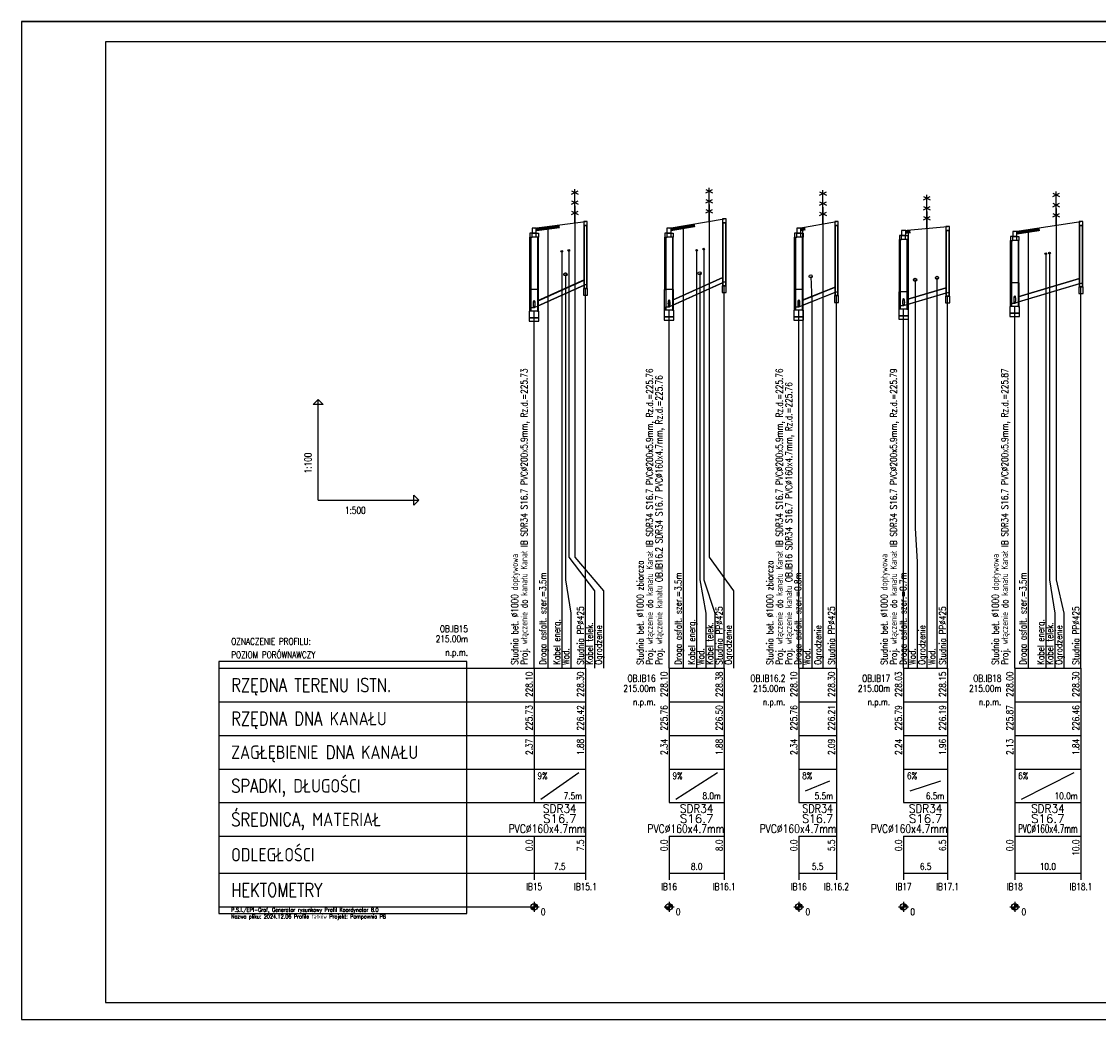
# Model space of a CAD drawing. Header units: metres. Extents: x -25 to 2175, y -3394 to -342.
# Tile 3 of 52: x -25 to 296, y -2877 to -2580. Entities that reach past the tile are written whole.
import ezdxf
from ezdxf.enums import TextEntityAlignment as Align

# ---------------------------------------------------------------- set-up
doc = ezdxf.new("R2010")
doc.units = ezdxf.units.M
doc.header["$LTSCALE"] = 0.2
doc.layers.get('0').update_dxf_attribs({"color": 8, "linetype": 'CONTINUOUS'})
for name, color, linetype in [('Linie_tabeli', 7, 'CONTINUOUS'), ('Pompownia_P8_Liczby', 7, 'CONTINUOUS'), ('Pompownia_P8_Linie_opisowe', 7, 'CONTINUOUS'), ('Pompownia_P8_Linie_tabeli', 7, 'CONTINUOUS'), ('Pompownia_P8_Odcinki', 7, 'CONTINUOUS'), ('Pompownia_P8_Opis_PZ', 7, 'CONTINUOUS'), ('Pompownia_P8_Opis_uzbr_n', 7, 'CONTINUOUS'), ('Pompownia_P8_Opis_wl', 7, 'CONTINUOUS'), ('Pompownia_P8_Teren_istn', 3, 'CONTINUOUS'), ('Pompownia_P8_Uzbr_nadz', 7, 'CONTINUOUS'), ('Pompownia_P8_Uzbr_podz', 7, 'CONTINUOUS'), ('Pompownia_P8_Wezly', 7, 'CONTINUOUS'), ('warstwa_nr_0', 8, 'CONTINUOUS')]:
    doc.layers.add(name, color=color, linetype=linetype)
doc.styles.get("Standard").update_dxf_attribs({"font": 'simplex.shx'})

msp = doc.modelspace()

# ---------------------------------------------------------------- linework, layer by layer
msp.add_line((-24.71, -2579.92), (1275.29, -2579.92))
at = {"layer": 'Linie_tabeli'}
msp.add_lwpolyline([(0.29, -2871.92), (1269.29, -2871.92), (1269.29, -2585.92), (0.29, -2585.92)], close=True, dxfattribs=at)
at = {"layer": 'Pompownia_P8_Liczby'}
for p, q in [((126.45, -2843.4), (129.45, -2843.4)), ((126.45, -2843.4), (129.45, -2843.4)), ((126.45, -2843.4), (129.45, -2843.4)), ((126.96, -2843.54), (128.94, -2843.27)), ((126.96, -2843.54), (128.94, -2843.27)), ((126.96, -2843.54), (128.94, -2843.27)), ((126.96, -2843.47), (128.95, -2843.33)), ((126.96, -2843.47), (128.95, -2843.33)), ((126.96, -2843.47), (128.95, -2843.33)), ((126.98, -2843.61), (128.93, -2843.2)), ((126.98, -2843.61), (128.93, -2843.2)), ((126.98, -2843.61), (128.93, -2843.2)), ((126.99, -2843.68), (128.91, -2843.13)), ((126.99, -2843.68), (128.91, -2843.13)), ((126.99, -2843.68), (128.91, -2843.13)), ((127.01, -2843.75), (128.89, -2843.06)), ((127.01, -2843.75), (128.89, -2843.06)), ((127.01, -2843.75), (128.89, -2843.06)), ((127.04, -2843.81), (128.87, -2843)), ((127.04, -2843.81), (128.87, -2843)), ((127.04, -2843.81), (128.87, -2843)), ((127.07, -2843.87), (128.84, -2842.94)), ((127.07, -2843.87), (128.84, -2842.94)), ((127.07, -2843.87), (128.84, -2842.94)), ((127.11, -2843.93), (128.8, -2842.87)), ((127.11, -2843.93), (128.8, -2842.87)), ((127.11, -2843.93), (128.8, -2842.87)), ((127.14, -2843.99), (128.76, -2842.82)), ((127.14, -2843.99), (128.76, -2842.82)), ((127.14, -2843.99), (128.76, -2842.82)), ((127.19, -2844.05), (128.72, -2842.76)), ((127.19, -2844.05), (128.72, -2842.76)), ((127.19, -2844.05), (128.72, -2842.76)), ((127.23, -2844.1), (128.67, -2842.71)), ((127.23, -2844.1), (128.67, -2842.71)), ((127.23, -2844.1), (128.67, -2842.71)), ((127.28, -2844.15), (128.62, -2842.66)), ((127.28, -2844.15), (128.62, -2842.66)), ((127.28, -2844.15), (128.62, -2842.66)), ((127.34, -2844.19), (128.57, -2842.62)), ((127.34, -2844.19), (128.57, -2842.62)), ((127.34, -2844.19), (128.57, -2842.62)), ((127.39, -2844.23), (128.51, -2842.58)), ((127.39, -2844.23), (128.51, -2842.58)), ((127.39, -2844.23), (128.51, -2842.58)), ((127.45, -2844.27), (128.45, -2842.54)), ((127.45, -2844.27), (128.45, -2842.54)), ((127.45, -2844.27), (128.45, -2842.54)), ((127.51, -2844.3), (128.39, -2842.51)), ((127.51, -2844.3), (128.39, -2842.51)), ((127.51, -2844.3), (128.39, -2842.51)), ((127.58, -2844.33), (128.33, -2842.48)), ((127.58, -2844.33), (128.33, -2842.48)), ((127.58, -2844.33), (128.33, -2842.48)), ((127.64, -2844.36), (128.26, -2842.45)), ((127.64, -2844.36), (128.26, -2842.45)), ((127.64, -2844.36), (128.26, -2842.45)), ((127.71, -2844.37), (128.2, -2842.43)), ((127.71, -2844.37), (128.2, -2842.43)), ((127.71, -2844.37), (128.2, -2842.43)), ((127.78, -2844.39), (128.13, -2842.42)), ((127.78, -2844.39), (128.13, -2842.42)), ((127.78, -2844.39), (128.13, -2842.42)), ((127.85, -2844.4), (128.06, -2842.41)), ((127.85, -2844.4), (128.06, -2842.41)), ((127.85, -2844.4), (128.06, -2842.41)), ((127.92, -2844.4), (127.99, -2842.41)), ((127.92, -2844.4), (127.99, -2842.41)), ((127.92, -2844.4), (127.99, -2842.41)), ((127.95, -2841.9), (127.95, -2844.9)), ((127.95, -2841.9), (127.95, -2844.9)), ((127.95, -2841.9), (127.95, -2844.9)), ((166.63, -2843.4), (169.63, -2843.4)), ((167.13, -2843.47), (169.13, -2843.33)), ((167.14, -2843.54), (169.12, -2843.27)), ((167.15, -2843.61), (169.11, -2843.2)), ((167.17, -2843.68), (169.09, -2843.13)), ((167.19, -2843.75), (169.07, -2843.06)), ((167.21, -2843.81), (169.04, -2843)), ((167.25, -2843.87), (169.01, -2842.94)), ((167.28, -2843.93), (168.98, -2842.87)), ((167.32, -2843.99), (168.94, -2842.82)), ((167.36, -2844.05), (168.89, -2842.76)), ((167.41, -2844.1), (168.85, -2842.71)), ((167.46, -2844.15), (168.8, -2842.66)), ((167.51, -2844.19), (168.74, -2842.62)), ((167.57, -2844.23), (168.69, -2842.58)), ((167.63, -2844.27), (168.63, -2842.54)), ((167.69, -2844.3), (168.57, -2842.51)), ((167.75, -2844.33), (168.5, -2842.48)), ((167.82, -2844.36), (168.44, -2842.45)), ((167.89, -2844.37), (168.37, -2842.43)), ((167.95, -2844.39), (168.3, -2842.42)), ((168.02, -2844.4), (168.23, -2842.41)), ((168.09, -2844.4), (168.16, -2842.41)), ((168.13, -2841.9), (168.13, -2844.9)), ((205.27, -2843.4), (208.27, -2843.4)), ((205.77, -2843.47), (207.76, -2843.33)), ((205.78, -2843.54), (207.76, -2843.27)), ((205.79, -2843.61), (207.74, -2843.2)), ((205.8, -2843.68), (207.73, -2843.13)), ((205.83, -2843.75), (207.71, -2843.06)), ((205.85, -2843.81), (207.68, -2843)), ((205.88, -2843.87), (207.65, -2842.94)), ((205.92, -2843.93), (207.61, -2842.87)), ((205.96, -2843.99), (207.57, -2842.82)), ((206, -2844.05), (207.53, -2842.76)), ((206.05, -2844.1), (207.48, -2842.71)), ((206.1, -2844.15), (207.43, -2842.66)), ((206.15, -2844.19), (207.38, -2842.62)), ((206.21, -2844.23), (207.32, -2842.58)), ((206.27, -2844.27), (207.27, -2842.54)), ((206.33, -2844.3), (207.2, -2842.51)), ((206.39, -2844.33), (207.14, -2842.48)), ((206.46, -2844.36), (207.07, -2842.45)), ((206.52, -2844.37), (207.01, -2842.43)), ((206.59, -2844.39), (206.94, -2842.42)), ((206.66, -2844.4), (206.87, -2842.41)), ((206.73, -2844.4), (206.8, -2842.41)), ((206.77, -2841.9), (206.77, -2844.9)), ((236.48, -2843.4), (239.48, -2843.4)), ((236.98, -2843.47), (238.98, -2843.33)), ((236.99, -2843.54), (238.97, -2843.27)), ((237, -2843.61), (238.96, -2843.2)), ((237.02, -2843.68), (238.94, -2843.13)), ((237.04, -2843.75), (238.92, -2843.06)), ((237.07, -2843.81), (238.89, -2843)), ((237.1, -2843.87), (238.86, -2842.94)), ((237.13, -2843.93), (238.83, -2842.87)), ((237.17, -2843.99), (238.79, -2842.82)), ((237.22, -2844.05), (238.75, -2842.76)), ((237.26, -2844.1), (238.7, -2842.71)), ((237.31, -2844.15), (238.65, -2842.66)), ((237.37, -2844.19), (238.6, -2842.62)), ((237.42, -2844.23), (238.54, -2842.58)), ((237.48, -2844.27), (238.48, -2842.54)), ((237.54, -2844.3), (238.42, -2842.51)), ((237.61, -2844.33), (238.36, -2842.48)), ((237.67, -2844.36), (238.29, -2842.45)), ((237.74, -2844.37), (238.22, -2842.43)), ((237.81, -2844.39), (238.15, -2842.42)), ((237.88, -2844.4), (238.09, -2842.41)), ((237.95, -2844.4), (238.02, -2842.41)), ((237.98, -2841.9), (237.98, -2844.9)), ((269.59, -2843.4), (272.59, -2843.4)), ((270.09, -2843.47), (272.08, -2843.33)), ((270.1, -2843.54), (272.08, -2843.27)), ((270.11, -2843.61), (272.06, -2843.2)), ((270.12, -2843.68), (272.05, -2843.13)), ((270.15, -2843.75), (272.03, -2843.06)), ((270.17, -2843.81), (272, -2843)), ((270.2, -2843.87), (271.97, -2842.94)), ((270.24, -2843.93), (271.93, -2842.87)), ((270.28, -2843.99), (271.89, -2842.82)), ((270.32, -2844.05), (271.85, -2842.76)), ((270.37, -2844.1), (271.8, -2842.71)), ((270.42, -2844.15), (271.75, -2842.66)), ((270.47, -2844.19), (271.7, -2842.62)), ((270.53, -2844.23), (271.64, -2842.58)), ((270.59, -2844.27), (271.59, -2842.54)), ((270.65, -2844.3), (271.52, -2842.51)), ((270.71, -2844.33), (271.46, -2842.48)), ((270.78, -2844.36), (271.39, -2842.45)), ((270.84, -2844.37), (271.33, -2842.43)), ((270.91, -2844.39), (271.26, -2842.42)), ((270.98, -2844.4), (271.19, -2842.41)), ((271.05, -2844.4), (271.12, -2842.41)), ((271.09, -2841.9), (271.09, -2844.9))]:
    msp.add_line(p, q, dxfattribs=at)
for centre in [(127.95, -2843.4), (127.95, -2843.4), (127.95, -2843.4), (168.13, -2843.4), (206.77, -2843.4), (237.98, -2843.4), (271.09, -2843.4)]:
    msp.add_circle(centre, 1, dxfattribs=at)
at = {"layer": 'Pompownia_P8_Linie_opisowe'}
for p, q in [((213.97, -2635.12), (213.97, -2772.4)), ((244.92, -2636.47), (244.92, -2772.4)), ((132.05, -2640.87), (132.05, -2772.4)), ((172.35, -2640.69), (172.35, -2772.4)), ((239.32, -2641.98), (239.32, -2772.4)), ((275.03, -2641.8), (275.03, -2772.4)), ((136.17, -2648.33), (136.17, -2772.4)), ((176.35, -2648), (176.35, -2772.4)), ((280.31, -2649), (280.31, -2772.4)), ((247.92, -2656.19), (247.92, -2772.4))]:
    msp.add_line(p, q, dxfattribs=at)
for points in [[(140.09, -2634.81), (140.09, -2739.36), (148.63, -2749.36), (148.63, -2772.4)], [(180.05, -2634.37), (180.05, -2739.36), (187.27, -2749.36), (187.27, -2772.4)], [(283.45, -2635.52), (283.45, -2746.04), (285.71, -2756.04), (285.71, -2772.4)], [(207.91, -2641.2), (207.91, -2652.96), (207.97, -2662.96), (207.97, -2772.4)], [(138.27, -2648.05), (138.27, -2739.36), (145.93, -2749.36), (145.93, -2772.4)], [(178.45, -2647.65), (178.45, -2746.04), (181.75, -2756.04), (181.75, -2772.4)], [(281.43, -2648.83), (281.43, -2746.04), (283.01, -2756.04), (283.01, -2772.4)], [(137.27, -2655.18), (137.27, -2746.04), (138.87, -2756.04), (138.87, -2772.4)], [(177.25, -2654.85), (177.25, -2746.04), (179.05, -2756.04), (179.05, -2772.4)], [(210.31, -2655.77), (210.31, -2655.77), (210.67, -2662.96), (210.67, -2772.4)], [(241.4, -2656.79), (241.4, -2730.68), (242.02, -2740.68), (242.02, -2772.4)]]:
    msp.add_lwpolyline(points, dxfattribs=at)
at = {"layer": 'Pompownia_P8_Linie_tabeli'}
for p, q in [((63.6, -2722.4), (63.6, -2692.4)), ((63.6, -2722.4), (93.6, -2722.4)), ((34.03, -2772.4), (127.95, -2772.4)), ((127.95, -2772.4), (143.23, -2772.4)), ((127.95, -2772.4), (127.95, -2802.4)), ((127.95, -2772.4), (127.95, -2812.4)), ((143.23, -2772.4), (143.23, -2802.4)), ((143.23, -2772.4), (143.23, -2833.4)), ((168.13, -2772.4), (184.57, -2772.4)), ((168.13, -2772.4), (168.13, -2802.4)), ((168.13, -2772.4), (168.13, -2812.4)), ((184.57, -2772.4), (184.57, -2802.4)), ((184.57, -2772.4), (184.57, -2833.4)), ((206.77, -2772.4), (217.98, -2772.4)), ((206.77, -2772.4), (206.77, -2802.4)), ((206.77, -2772.4), (206.77, -2812.4)), ((217.98, -2772.4), (217.98, -2802.4)), ((217.98, -2772.4), (217.98, -2833.4)), ((237.98, -2772.4), (251.09, -2772.4)), ((237.98, -2772.4), (237.98, -2802.4)), ((237.98, -2772.4), (237.98, -2812.4)), ((251.09, -2772.4), (251.09, -2802.4)), ((251.09, -2772.4), (251.09, -2833.4)), ((271.09, -2772.4), (290.8, -2772.4)), ((271.09, -2772.4), (271.09, -2802.4)), ((271.09, -2772.4), (271.09, -2833.4)), ((290.8, -2772.4), (290.8, -2802.4)), ((290.8, -2772.4), (290.8, -2833.4)), ((34.03, -2782.4), (127.95, -2782.4)), ((127.95, -2782.4), (143.23, -2782.4)), ((168.13, -2782.4), (184.57, -2782.4)), ((206.77, -2782.4), (217.98, -2782.4)), ((237.98, -2782.4), (251.09, -2782.4)), ((271.09, -2782.4), (290.8, -2782.4)), ((34.03, -2792.4), (127.95, -2792.4)), ((127.95, -2792.4), (143.23, -2792.4)), ((168.13, -2792.4), (184.57, -2792.4)), ((206.77, -2792.4), (217.98, -2792.4)), ((237.98, -2792.4), (251.09, -2792.4)), ((271.09, -2792.4), (290.8, -2792.4)), ((34.03, -2802.4), (127.95, -2802.4)), ((127.95, -2802.4), (143.23, -2802.4)), ((127.95, -2802.4), (127.95, -2812.4)), ((143.23, -2802.4), (143.23, -2812.4)), ((168.13, -2802.4), (184.57, -2802.4)), ((168.13, -2802.4), (168.13, -2812.4)), ((184.57, -2802.4), (184.57, -2812.4)), ((206.77, -2802.4), (217.98, -2802.4)), ((206.77, -2802.4), (206.77, -2812.4)), ((217.98, -2802.4), (217.98, -2812.4)), ((237.98, -2802.4), (251.09, -2802.4)), ((237.98, -2802.4), (237.98, -2812.4)), ((251.09, -2802.4), (251.09, -2812.4)), ((271.09, -2802.4), (290.8, -2802.4)), ((271.09, -2802.4), (271.09, -2812.4)), ((290.8, -2802.4), (290.8, -2812.4)), ((129.95, -2811.4), (141.23, -2803.4)), ((170.13, -2811.4), (182.57, -2803.4)), ((208.77, -2808.9), (215.98, -2805.9)), ((239.98, -2808.9), (249.09, -2805.9)), ((273.09, -2811.4), (288.8, -2803.4)), ((34.03, -2812.4), (127.95, -2812.4)), ((127.95, -2812.4), (143.23, -2812.4)), ((143.23, -2812.4), (143.23, -2822.4)), ((168.13, -2812.4), (184.57, -2812.4)), ((184.57, -2812.4), (184.57, -2822.4)), ((206.77, -2812.4), (217.98, -2812.4)), ((217.98, -2812.4), (217.98, -2822.4)), ((237.98, -2812.4), (251.09, -2812.4)), ((251.09, -2812.4), (251.09, -2822.4)), ((271.09, -2812.4), (290.8, -2812.4)), ((290.8, -2812.4), (290.8, -2822.4)), ((34.03, -2822.4), (127.95, -2822.4)), ((127.95, -2822.4), (143.23, -2822.4)), ((127.95, -2822.4), (127.95, -2835.4)), ((127.95, -2822.4), (127.95, -2833.4)), ((143.23, -2822.4), (143.23, -2835.4)), ((168.13, -2822.4), (184.57, -2822.4)), ((168.13, -2822.4), (168.13, -2835.4)), ((168.13, -2822.4), (168.13, -2833.4)), ((184.57, -2822.4), (184.57, -2835.4)), ((206.77, -2822.4), (217.98, -2822.4)), ((206.77, -2822.4), (206.77, -2835.4)), ((206.77, -2822.4), (206.77, -2833.4)), ((217.98, -2822.4), (217.98, -2835.4)), ((237.98, -2822.4), (251.09, -2822.4)), ((237.98, -2822.4), (237.98, -2835.4)), ((237.98, -2822.4), (237.98, -2833.4)), ((251.09, -2822.4), (251.09, -2835.4)), ((271.09, -2822.4), (290.8, -2822.4)), ((271.09, -2822.4), (271.09, -2835.4)), ((290.8, -2822.4), (290.8, -2835.4)), ((34.03, -2833.4), (127.95, -2833.4)), ((127.95, -2833.4), (143.23, -2833.4)), ((168.13, -2833.4), (184.57, -2833.4)), ((206.77, -2833.4), (217.98, -2833.4)), ((237.98, -2833.4), (251.09, -2833.4)), ((271.09, -2833.4), (290.8, -2833.4)), ((34.03, -2843.4), (127.95, -2843.4))]:
    msp.add_line(p, q, dxfattribs=at)
for points in [[(184.57, -2772.4), (184.57, -2658.61)], [(143.23, -2772.4), (143.23, -2659.38)], [(217.98, -2772.4), (217.98, -2661.5)], [(251.09, -2772.4), (251.09, -2661.68)], [(290.8, -2772.4), (290.8, -2658.9)], [(271.09, -2772.4), (271.09, -2664.71)], [(127.95, -2772.4), (127.95, -2666.09)], [(168.13, -2772.4), (168.13, -2665.84)], [(206.77, -2772.4), (206.77, -2665.84)], [(237.98, -2772.4), (237.98, -2665.51)]]:
    msp.add_lwpolyline(points, dxfattribs=at)
for points in [[(63.6, -2692.4), (65.1, -2693.9), (62.1, -2693.9)], [(93.6, -2722.4), (92.1, -2723.9), (92.1, -2720.9)], [(34.03, -2845.4), (107.95, -2845.4), (107.95, -2770.4), (34.03, -2770.4)]]:
    msp.add_lwpolyline(points, close=True, dxfattribs=at)
at = {"layer": 'Pompownia_P8_Odcinki'}
for points in [[(128.95, -2663.11), (142.8, -2656.88), (142.8, -2656.83), (128.95, -2663.06)], [(128.95, -2664.61), (142.8, -2658.38), (142.8, -2658.43), (128.95, -2664.66)], [(169.13, -2662.86), (184.14, -2656.11), (184.14, -2656.06), (169.13, -2662.82)], [(169.13, -2664.37), (184.14, -2657.61), (184.14, -2657.66), (169.13, -2664.42)], [(272.09, -2661.88), (290.37, -2656.4), (290.37, -2656.35), (272.09, -2661.83)], [(272.09, -2663.39), (290.37, -2657.9), (290.37, -2657.95), (272.09, -2663.43)], [(207.77, -2662.91), (217.56, -2659), (217.56, -2658.95), (207.77, -2662.87)], [(207.77, -2664.42), (217.56, -2660.5), (217.56, -2660.55), (207.77, -2664.47)], [(238.98, -2662.68), (250.66, -2659.17), (250.66, -2659.13), (238.98, -2662.63)], [(238.98, -2664.18), (250.66, -2660.68), (250.66, -2660.73), (238.98, -2664.23)]]:
    msp.add_lwpolyline(points, close=True, dxfattribs=at)
at = {"layer": 'Pompownia_P8_Opis_wl'}
for centre, major_axis in [((271.09, -2662.69), (0, -1.1)), ((271.09, -2662.69), (0, -1)), ((127.95, -2664.06), (0, -1.1)), ((127.95, -2664.06), (0, -1)), ((168.13, -2663.82), (0, -1.1)), ((168.13, -2663.82), (0, -1)), ((168.13, -2664.07), (0, -0.8)), ((168.13, -2664.07), (0, -0.753)), ((206.77, -2663.82), (0, -1.1)), ((206.77, -2663.82), (0, -1)), ((206.77, -2664.07), (0, -0.8)), ((206.77, -2664.07), (0, -0.753)), ((237.98, -2663.48), (0, -1.1)), ((237.98, -2663.48), (0, -1))]:
    msp.add_ellipse(centre, major_axis=major_axis, ratio=0.2, dxfattribs=at)
at = {"layer": 'Pompownia_P8_Teren_istn'}
for points in [[(127.95, -2641.4), (143.23, -2639.4)], [(168.13, -2641.4), (184.57, -2638.6)], [(206.77, -2641.4), (217.98, -2639.4)], [(271.09, -2642.4), (290.8, -2639.4)], [(237.98, -2642.1), (251.09, -2640.9)]]:
    msp.add_lwpolyline(points, dxfattribs=at)
at = {"layer": 'Pompownia_P8_Uzbr_nadz'}
for p, q in [((140.09, -2639.81), (140.09, -2629.81)), ((179.05, -2630.87), (181.05, -2629.87)), ((179.05, -2629.87), (181.05, -2630.87)), ((180.05, -2639.37), (180.05, -2629.37)), ((139.09, -2631.31), (141.09, -2630.31)), ((139.09, -2630.31), (141.09, -2631.31)), ((179.05, -2633.87), (181.05, -2632.87)), ((179.05, -2632.87), (181.05, -2633.87)), ((212.97, -2631.62), (214.97, -2630.62)), ((212.97, -2630.62), (214.97, -2631.62)), ((213.97, -2640.12), (213.97, -2630.12)), ((243.92, -2632.97), (245.92, -2631.97)), ((243.92, -2631.97), (245.92, -2632.97)), ((244.92, -2641.47), (244.92, -2631.47)), ((282.45, -2632.02), (284.45, -2631.02)), ((282.45, -2631.02), (284.45, -2632.02)), ((283.45, -2640.52), (283.45, -2630.52)), ((139.09, -2634.31), (141.09, -2633.31)), ((139.09, -2633.31), (141.09, -2634.31)), ((179.05, -2636.87), (181.05, -2635.87)), ((179.05, -2635.87), (181.05, -2636.87)), ((212.97, -2634.62), (214.97, -2633.62)), ((212.97, -2633.62), (214.97, -2634.62)), ((243.92, -2635.97), (245.92, -2634.97)), ((243.92, -2634.97), (245.92, -2635.97)), ((282.45, -2635.02), (284.45, -2634.02)), ((282.45, -2634.02), (284.45, -2635.02)), ((139.09, -2637.31), (141.09, -2636.31)), ((139.09, -2636.31), (141.09, -2637.31)), ((212.97, -2637.62), (214.97, -2636.62)), ((212.97, -2636.62), (214.97, -2637.62)), ((243.92, -2638.97), (245.92, -2637.97)), ((243.92, -2637.97), (245.92, -2638.97)), ((282.45, -2638.02), (284.45, -2637.02)), ((282.45, -2637.02), (284.45, -2638.02))]:
    msp.add_line(p, q, dxfattribs=at)
for points in [[(128.55, -2641.83, 1, 1, 0), (135.55, -2640.91, 1, 1, 0)], [(168.85, -2641.78, 1, 1, 0), (175.85, -2640.59, 1, 1, 0)], [(207.11, -2641.84, 1, 1, 0), (208.71, -2641.56, 1, 1, 0)], [(238.62, -2642.55, 1, 1, 0), (240.02, -2642.42, 1, 1, 0)], [(271.53, -2642.84, 1, 1, 0), (278.53, -2641.77, 1, 1, 0)]]:
    msp.add_lwpolyline(points, format="xyseb", dxfattribs=at)
at = {"layer": 'Pompownia_P8_Uzbr_podz'}
for centre, radius in [((136.17, -2648.33), 0.25), ((138.27, -2648.05), 0.25), ((176.35, -2648), 0.25), ((178.45, -2647.65), 0.25), ((280.31, -2649), 0.25), ((281.43, -2648.83), 0.25), ((137.27, -2655.18), 0.472), ((137.27, -2655.18), 0.45), ((177.25, -2654.85), 0.472), ((177.25, -2654.85), 0.45), ((210.31, -2655.77), 0.472), ((210.31, -2655.77), 0.45), ((241.4, -2656.79), 0.472), ((241.4, -2656.79), 0.45), ((247.92, -2656.19), 0.472), ((247.92, -2656.19), 0.45)]:
    msp.add_circle(centre, radius, dxfattribs=at)
at = {"layer": 'Pompownia_P8_Wezly'}
for p, q in [((128.55, -2642.9), (127.35, -2642.9)), ((128.55, -2644.1), (127.35, -2644.1)), ((168.73, -2642.9), (167.53, -2642.9)), ((168.73, -2644.1), (167.53, -2644.1)), ((207.37, -2642.9), (206.17, -2642.9)), ((207.37, -2644.1), (206.17, -2644.1)), ((238.58, -2643.6), (237.38, -2643.6)), ((238.58, -2644.8), (237.38, -2644.8)), ((271.69, -2643.9), (270.49, -2643.9)), ((271.69, -2645.1), (270.49, -2645.1)), ((272.21, -2657.7), (269.97, -2657.7)), ((129.07, -2659.7), (126.83, -2659.7)), ((169.25, -2659.7), (167.01, -2659.7)), ((207.89, -2659.7), (205.65, -2659.7)), ((239.1, -2660.4), (236.86, -2660.4))]:
    msp.add_line(p, q, dxfattribs=at)
for points in [[(142.7, -2640.6), (143.76, -2640.6), (143.76, -2639.4), (142.7, -2639.4)], [(184.03, -2639.8), (185.1, -2639.8), (185.1, -2638.6), (184.03, -2638.6)], [(217.45, -2640.6), (218.51, -2640.6), (218.51, -2639.4), (217.45, -2639.4)], [(290.27, -2640.6), (291.33, -2640.6), (291.33, -2639.4), (290.27, -2639.4)], [(127.33, -2642.9), (128.58, -2642.9), (128.58, -2641.4), (127.33, -2641.4)], [(142.7, -2659.38), (143.76, -2659.38), (143.76, -2640.6), (142.7, -2640.6)], [(142.8, -2659.38), (143.65, -2659.38), (143.65, -2640.6), (142.8, -2640.6)], [(167.5, -2642.9), (168.75, -2642.9), (168.75, -2641.4), (167.5, -2641.4)], [(184.03, -2658.61), (185.1, -2658.61), (185.1, -2639.8), (184.03, -2639.8)], [(184.14, -2658.61), (184.99, -2658.61), (184.99, -2639.8), (184.14, -2639.8)], [(206.14, -2642.9), (207.39, -2642.9), (207.39, -2641.4), (206.14, -2641.4)], [(217.45, -2661.5), (218.51, -2661.5), (218.51, -2640.6), (217.45, -2640.6)], [(217.56, -2661.5), (218.41, -2661.5), (218.41, -2640.6), (217.56, -2640.6)], [(237.36, -2643.6), (238.61, -2643.6), (238.61, -2642.1), (237.36, -2642.1)], [(250.55, -2642.1), (251.62, -2642.1), (251.62, -2640.9), (250.55, -2640.9)], [(250.55, -2661.68), (251.62, -2661.68), (251.62, -2642.1), (250.55, -2642.1)], [(250.66, -2661.68), (251.51, -2661.68), (251.51, -2642.1), (250.66, -2642.1)], [(270.46, -2643.9), (271.71, -2643.9), (271.71, -2642.4), (270.46, -2642.4)], [(290.27, -2658.9), (291.33, -2658.9), (291.33, -2640.6), (290.27, -2640.6)], [(290.37, -2658.9), (291.22, -2658.9), (291.22, -2640.6), (290.37, -2640.6)], [(127.35, -2642.9), (126.7, -2642.9), (126.7, -2644.1), (127.35, -2644.1)], [(126.95, -2659.7), (126.7, -2659.7), (126.7, -2644.1), (126.95, -2644.1)], [(128.55, -2642.9), (129.2, -2642.9), (129.2, -2644.1), (128.55, -2644.1)], [(128.95, -2659.7), (129.2, -2659.7), (129.2, -2644.1), (128.95, -2644.1)], [(167.53, -2642.9), (166.88, -2642.9), (166.88, -2644.1), (167.53, -2644.1)], [(167.13, -2659.7), (166.88, -2659.7), (166.88, -2644.1), (167.13, -2644.1)], [(168.73, -2642.9), (169.38, -2642.9), (169.38, -2644.1), (168.73, -2644.1)], [(169.13, -2659.7), (169.38, -2659.7), (169.38, -2644.1), (169.13, -2644.1)], [(206.17, -2642.9), (205.52, -2642.9), (205.52, -2644.1), (206.17, -2644.1)], [(205.77, -2659.7), (205.52, -2659.7), (205.52, -2644.1), (205.77, -2644.1)], [(207.37, -2642.9), (208.02, -2642.9), (208.02, -2644.1), (207.37, -2644.1)], [(207.77, -2659.7), (208.02, -2659.7), (208.02, -2644.1), (207.77, -2644.1)], [(237.38, -2643.6), (236.73, -2643.6), (236.73, -2644.8), (237.38, -2644.8)], [(236.98, -2660.4), (236.73, -2660.4), (236.73, -2644.8), (236.98, -2644.8)], [(238.58, -2643.6), (239.23, -2643.6), (239.23, -2644.8), (238.58, -2644.8)], [(238.98, -2660.4), (239.23, -2660.4), (239.23, -2644.8), (238.98, -2644.8)], [(270.49, -2643.9), (269.84, -2643.9), (269.84, -2645.1), (270.49, -2645.1)], [(270.09, -2657.7), (269.84, -2657.7), (269.84, -2645.1), (270.09, -2645.1)], [(271.69, -2643.9), (272.34, -2643.9), (272.34, -2645.1), (271.69, -2645.1)], [(272.09, -2657.7), (272.34, -2657.7), (272.34, -2645.1), (272.09, -2645.1)], [(143.23, -2659.38), (142.8, -2659.38), (142.8, -2658.38), (143.23, -2658.19), (143.65, -2658.19), (143.65, -2659.38)], [(183.95, -2660.61), (185.18, -2660.61), (185.18, -2658.61), (183.95, -2658.61)], [(184.57, -2658.61), (184.14, -2658.61), (184.14, -2657.61), (184.57, -2657.42), (184.99, -2657.42), (184.99, -2658.61)], [(270.09, -2664.71), (269.77, -2664.71), (269.77, -2657.7), (270.09, -2657.7)], [(272.09, -2664.71), (272.41, -2664.71), (272.41, -2657.7), (272.09, -2657.7)], [(290.8, -2658.9), (290.37, -2658.9), (290.37, -2657.9), (290.8, -2657.77), (291.22, -2657.77), (291.22, -2658.9)], [(126.95, -2666.09), (126.63, -2666.09), (126.63, -2659.7), (126.95, -2659.7)], [(128.95, -2666.09), (129.27, -2666.09), (129.27, -2659.7), (128.95, -2659.7)], [(142.62, -2661.38), (143.84, -2661.38), (143.84, -2659.38), (142.62, -2659.38)], [(167.13, -2665.84), (166.81, -2665.84), (166.81, -2659.7), (167.13, -2659.7)], [(169.13, -2665.84), (169.45, -2665.84), (169.45, -2659.7), (169.13, -2659.7)], [(205.77, -2665.84), (205.45, -2665.84), (205.45, -2659.7), (205.77, -2659.7)], [(207.77, -2665.84), (208.09, -2665.84), (208.09, -2659.7), (207.77, -2659.7)], [(217.37, -2663.5), (218.59, -2663.5), (218.59, -2661.5), (217.37, -2661.5)], [(217.98, -2661.5), (217.56, -2661.5), (217.56, -2660.5), (217.98, -2660.33), (218.41, -2660.33), (218.41, -2661.5)], [(236.98, -2665.51), (236.66, -2665.51), (236.66, -2660.4), (236.98, -2660.4)], [(238.98, -2665.51), (239.3, -2665.51), (239.3, -2660.4), (238.98, -2660.4)], [(250.47, -2663.68), (251.7, -2663.68), (251.7, -2661.68), (250.47, -2661.68)], [(251.09, -2661.68), (250.66, -2661.68), (250.66, -2660.68), (251.09, -2660.55), (251.51, -2660.55), (251.51, -2661.68)], [(290.19, -2660.9), (291.41, -2660.9), (291.41, -2658.9), (290.19, -2658.9)], [(127.95, -2666.09), (126.95, -2666.09), (126.95, -2665.06), (127.95, -2665.06), (128.95, -2664.61), (128.95, -2666.09)], [(168.13, -2665.84), (167.13, -2665.84), (167.13, -2664.82), (168.13, -2664.82), (169.13, -2664.37), (169.13, -2665.84)], [(206.77, -2665.84), (205.77, -2665.84), (205.77, -2664.82), (206.77, -2664.82), (207.77, -2664.42), (207.77, -2665.84)], [(237.98, -2665.51), (236.98, -2665.51), (236.98, -2664.48), (237.98, -2664.48), (238.98, -2664.18), (238.98, -2665.51)], [(269.65, -2666.71), (272.53, -2666.71), (272.53, -2664.71), (269.65, -2664.71)], [(271.09, -2664.71), (270.09, -2664.71), (270.09, -2663.69), (271.09, -2663.69), (272.09, -2663.39), (272.09, -2664.71)], [(126.51, -2668.09), (129.39, -2668.09), (129.39, -2666.09), (126.51, -2666.09)], [(126.51, -2669.09), (129.39, -2669.09), (129.39, -2668.09), (126.51, -2668.09)], [(166.69, -2667.84), (169.57, -2667.84), (169.57, -2665.84), (166.69, -2665.84)], [(166.69, -2668.84), (169.57, -2668.84), (169.57, -2667.84), (166.69, -2667.84)], [(205.33, -2667.84), (208.21, -2667.84), (208.21, -2665.84), (205.33, -2665.84)], [(205.33, -2668.84), (208.21, -2668.84), (208.21, -2667.84), (205.33, -2667.84)], [(236.54, -2667.51), (239.42, -2667.51), (239.42, -2665.51), (236.54, -2665.51)], [(236.54, -2668.51), (239.42, -2668.51), (239.42, -2667.51), (236.54, -2667.51)], [(269.65, -2667.71), (272.53, -2667.71), (272.53, -2666.71), (269.65, -2666.71)]]:
    msp.add_lwpolyline(points, close=True, dxfattribs=at)
at = {"layer": 'warstwa_nr_0'}
msp.add_lwpolyline([(-24.71, -2876.92), (1275.29, -2876.92), (1275.29, -2579.92), (-24.71, -2579.92)], close=True, dxfattribs=at)

# ---------------------------------------------------------------- texts
at = {"layer": 'Pompownia_P8_Liczby', "width": 0.8}
msp.add_text('1:100', height=2, rotation=90, dxfattribs=at).set_placement((61.6, -2714.4))
for s, p in [('1:500', (71.6, -2726.4)), ('9%', (128.95, -2805.4)), ('9%', (169.13, -2805.4)), ('8%', (207.77, -2805.4)), ('6%', (238.98, -2805.4)), ('6%', (272.09, -2805.4)), ('0', (129.95, -2845.9)), ('0', (129.95, -2845.9)), ('0', (129.95, -2845.9)), ('0', (170.13, -2845.9)), ('0', (208.77, -2845.9)), ('0', (239.98, -2845.9)), ('0', (273.09, -2845.9))]:
    msp.add_text(s, height=2, dxfattribs=at).set_placement(p)
for s, p in [('228.10', (127.45, -2773.4)), ('228.30', (142.73, -2773.4)), ('228.10', (167.63, -2773.4)), ('228.38', (184.07, -2773.4)), ('228.10', (206.27, -2773.4)), ('228.30', (217.48, -2773.4)), ('228.03', (237.48, -2773.4)), ('228.15', (250.59, -2773.4)), ('228.00', (270.59, -2773.4)), ('228.30', (290.3, -2773.4)), ('225.73', (127.45, -2783.4)), ('226.42', (142.73, -2783.4)), ('225.76', (167.63, -2783.4)), ('226.50', (184.07, -2783.4)), ('225.76', (206.27, -2783.4)), ('226.21', (217.48, -2783.4)), ('225.79', (237.48, -2783.4)), ('226.19', (250.59, -2783.4)), ('225.87', (270.59, -2783.4)), ('226.46', (290.3, -2783.4)), ('2.37', (127.45, -2793.4)), ('1.88', (142.73, -2793.4)), ('2.34', (167.63, -2793.4)), ('1.88', (184.07, -2793.4)), ('2.34', (206.27, -2793.4)), ('2.09', (217.48, -2793.4)), ('2.24', (237.48, -2793.4)), ('1.96', (250.59, -2793.4)), ('2.13', (270.59, -2793.4)), ('1.84', (290.3, -2793.4)), ('0.0', (127.45, -2823.4)), ('7.5', (142.73, -2823.4)), ('0.0', (167.63, -2823.4)), ('8.0', (184.07, -2823.4)), ('0.0', (206.27, -2823.4)), ('5.5', (217.48, -2823.4)), ('0.0', (237.48, -2823.4)), ('6.5', (250.59, -2823.4)), ('0.0', (270.59, -2823.4)), ('10.0', (290.3, -2823.4))]:
    msp.add_text(s, height=2, rotation=90, dxfattribs=at).set_placement(p, align=Align.RIGHT)
for s, height, p in [('7.5m', 2, (142.23, -2811.4)), ('8.0m', 2, (183.57, -2811.4)), ('5.5m', 2, (216.98, -2811.4)), ('6.5m', 2, (250.09, -2811.4)), ('10.0m', 2, (289.8, -2811.4)), ('PVC%%c160x4.7mm', 2.5, (143.23, -2821.4)), ('PVC%%c160x4.7mm', 2.5, (184.57, -2821.4)), ('PVC%%c160x4.7mm', 2.5, (217.98, -2821.4)), ('PVC%%c160x4.7mm', 2.5, (251.09, -2821.4))]:
    msp.add_text(s, height=height, dxfattribs=at).set_placement(p, align=Align.RIGHT)
at = {"layer": 'Pompownia_P8_Liczby'}
for s, width, p, p2 in [('SDR34', 0.865979, (130.59, -2815.4), (140.59, -2815.4)), ('S16.7', 1.05, (130.59, -2818.4), (140.59, -2818.4)), ('SDR34', 0.865979, (171.35, -2815.4), (181.35, -2815.4)), ('S16.7', 1.05, (171.35, -2818.4), (181.35, -2818.4)), ('SDR34', 0.798052, (207.77, -2815.4), (216.98, -2815.4)), ('S16.7', 0.967638, (207.77, -2818.4), (216.98, -2818.4)), ('SDR34', 0.865979, (239.53, -2815.4), (249.53, -2815.4)), ('S16.7', 1.05, (239.53, -2818.4), (249.53, -2818.4)), ('SDR34', 0.865979, (275.94, -2815.4), (285.94, -2815.4)), ('S16.7', 1.05, (275.94, -2818.4), (285.94, -2818.4)), ('PVC%%c160x4.7mm', 0.581241, (272.09, -2821.4), (289.8, -2821.4))]:
    msp.add_text(s, height=2.5, dxfattribs=dict(at, width=width)).set_placement(p, p2, align=Align.FIT)
at = {"layer": 'Pompownia_P8_Liczby', "width": 0.8}
for s, p in [('7.5', (135.59, -2832.4)), ('8.0', (176.35, -2832.4)), ('5.5', (212.37, -2832.4)), ('6.5', (244.53, -2832.4)), ('10.0', (280.94, -2832.4)), ('IB15', (127.95, -2838.4)), ('IB15.1', (143.23, -2838.4)), ('IB16', (168.13, -2838.4)), ('IB16.1', (184.57, -2838.4)), ('IB16', (206.77, -2838.4)), ('IB.16.2', (217.98, -2838.4)), ('IB17', (237.98, -2838.4)), ('IB17.1', (251.09, -2838.4)), ('IB18', (271.09, -2838.4)), ('IB18.1', (290.8, -2838.4))]:
    msp.add_text(s, height=2, dxfattribs=at).set_placement(p, align=Align.CENTER)
at = {"layer": 'Pompownia_P8_Linie_tabeli', "width": 0.8}
for s, p in [('OB.IB15', (108.24, -2761.66)), ('215.00m', (108.24, -2764.66)), ('n.p.m.', (108.24, -2768.66)), ('215.00m', (164.13, -2779.4)), ('OB.IB16', (164.13, -2776.4)), ('OB.IB16.2', (202.77, -2776.4)), ('215.00m', (202.77, -2779.4)), ('215.00m', (233.98, -2779.4)), ('OB.IB17', (233.98, -2776.4)), ('215.00m', (267.09, -2779.4)), ('OB.IB18', (267.09, -2776.4)), ('n.p.m.', (164.13, -2783.4)), ('n.p.m.', (202.77, -2783.4)), ('n.p.m.', (233.98, -2783.4)), ('n.p.m.', (267.09, -2783.4))]:
    msp.add_text(s, height=2, dxfattribs=at).set_placement(p, align=Align.RIGHT)
for s, height, p in [('OZNACZENIE PROFILU:', 2, (37.73, -2765.4)), ('POZIOM PORÓWNAWCZY', 2, (37.73, -2769.4)), ('RZĘDNA TERENU ISTN.', 4, (37.73, -2779.4)), ('RZĘDNA DNA KANAŁU', 4, (37.73, -2789.4)), ('ZAGŁĘBIENIE DNA KANAŁU', 4, (37.73, -2799.4)), ('SPADKI, DŁUGOŚCI', 4, (37.73, -2809.4)), ('ŚREDNICA, MATERIAŁ', 4, (37.73, -2819.4)), ('ODLEGŁOŚCI', 4, (37.73, -2829.9)), ('HEKTOMETRY', 4, (37.73, -2840.4)), ('P.S.I./EPI-Graf, Generator rysunkowy Profil Koordynator 8.0', 1.2, (37.73, -2844.9)), ('Nazwa pliku: 2024.12.06 Profile fałków Projekt: Pompownia P8', 1.2, (37.73, -2846.9))]:
    msp.add_text(s, height=height, dxfattribs=at).set_placement(p)
at = {"layer": 'Pompownia_P8_Opis_PZ', "width": 0.8}
for s, p in [('Studnia bet. %%c1000 dopływowa', (123.15, -2771.4)), ('Studnia bet. %%c1000 dopływowa', (233.18, -2771.4)), ('Studnia bet. %%c1000 dopływowa', (266.29, -2771.4)), ('Studnia bet. %%c1000 zbiorcza', (160.53, -2771.4)), ('Studnia bet. %%c1000 zbiorcza', (199.17, -2771.4)), ('Studnia PP%%c425', (142.73, -2771.4)), ('Studnia PP%%c425', (184.07, -2771.4)), ('Studnia PP%%c425', (217.48, -2771.4)), ('Studnia PP%%c425', (250.59, -2771.4)), ('Studnia PP%%c425', (290.3, -2771.4))]:
    msp.add_text(s, height=2, rotation=90, dxfattribs=at).set_placement(p)
at = {"layer": 'Pompownia_P8_Opis_uzbr_n', "width": 0.8}
for s, p in [('Droga asfalt. szer.=3.5m', (131.55, -2771.4)), ('Droga asfalt. szer.=3.5m', (171.85, -2771.4)), ('Droga asfalt. szer.=0.8m', (207.47, -2771.4)), ('Droga asfalt. szer.=0.7m', (238.82, -2771.4)), ('Droga asfalt. szer.=3.5m', (274.53, -2771.4)), ('Kabel energ.', (135.67, -2771.4)), ('Kabel telek.', (145.43, -2771.4)), ('Ogrodzenie', (148.13, -2771.4)), ('Kabel energ.', (175.85, -2771.4)), ('Kabel telek.', (181.25, -2771.4)), ('Ogrodzenie', (186.77, -2771.4)), ('Ogrodzenie', (213.47, -2771.4)), ('Ogrodzenie', (244.42, -2771.4)), ('Kabel energ.', (279.81, -2771.4)), ('Kabel telek.', (282.51, -2771.4)), ('Ogrodzenie', (285.21, -2771.4)), ('Wod.', (138.37, -2771.4)), ('Wod.', (178.55, -2771.4)), ('Wod.', (210.17, -2771.4)), ('Wod.', (241.52, -2771.4)), ('Wod.', (247.42, -2771.4))]:
    msp.add_text(s, height=2, rotation=90, dxfattribs=at).set_placement(p)
at = {"layer": 'Pompownia_P8_Opis_wl', "width": 0.8}
for s, p in [('Proj. włączenie do kanału Kanał IB SDR34 S16.7 PVC%%c200x5.9mm, Rz.d.=225.73', (125.95, -2771.4)), ('Proj. włączenie do kanału Kanał IB SDR34 S16.7 PVC%%c200x5.9mm, Rz.d.=225.76', (163.33, -2771.4)), ('Proj. włączenie do kanału Kanał IB SDR34 S16.7 PVC%%c200x5.9mm, Rz.d.=225.76', (201.97, -2771.4)), ('Proj. włączenie do kanału Kanał IB SDR34 S16.7 PVC%%c200x5.9mm, Rz.d.=225.79', (235.98, -2771.4)), ('Proj. włączenie do kanału Kanał IB SDR34 S16.7 PVC%%c200x5.9mm, Rz.d.=225.87', (269.09, -2771.4)), ('Proj. włączenie kanału OB.IB16.2 SDR34 S16.7 PVC%%c160x4.7mm, Rz.d.=225.76', (166.13, -2771.4)), ('Proj. włączenie kanału OB.IB16 SDR34 S16.7 PVC%%c160x4.7mm, Rz.d.=225.76', (204.77, -2771.4))]:
    msp.add_text(s, height=2, rotation=90, dxfattribs=at).set_placement(p)

doc.saveas('drawing.dxf')
